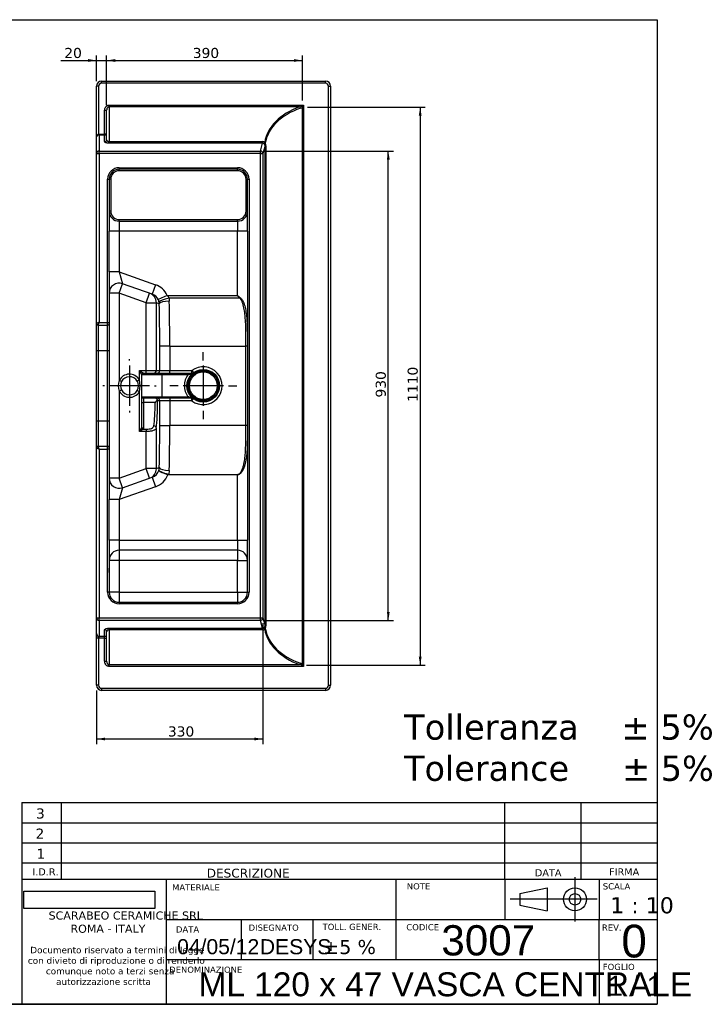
# Model space of a CAD drawing. Header units: millimetres. Extents: x 11 to 292, y 7 to 203.
# Tile 3 of 3: x 158 to 292, y 7 to 203. Entities that reach past the tile are written whole.
import ezdxf
from ezdxf.enums import TextEntityAlignment as Align
from ezdxf.lldxf.tags import DXFTag

# ---------------------------------------------------------------- set-up
doc = ezdxf.new("R2010")
doc.units = ezdxf.units.MM
for name, color, linetype in [('1', 7, 'Continuous'), ('asse', 7, 'Continuous'), ('Default', 7, 'Continuous'), ('Predefinito', 7, 'Continuous'), ('tangente', 7, 'Continuous'), ('visibile', 7, 'Continuous')]:
    doc.layers.add(name, color=color, linetype=linetype)
doc.styles.add('SEACAD_Arial', font='arial.ttf')
doc.styles.add('SEACAD_Verdana', font='verdana.ttf')
doc.styles.add('SEACAD_VerdanaBI', font='verdanaz.ttf')
tags = doc.linetypes.add('CENTER2', pattern=[28.575, 19.05, -3.175, 3.175, -3.175]).pattern_tags.tags
tags[10:11] = [DXFTag(74, 4), DXFTag(75, 0), DXFTag(340, '0'), DXFTag(46, 0.0), DXFTag(50, 0.0), DXFTag(44, 0.0), DXFTag(45, 0.0)]
tags[8:9] = [DXFTag(74, 4), DXFTag(75, 0), DXFTag(340, '0'), DXFTag(46, 0.0), DXFTag(50, 0.0), DXFTag(44, 0.0), DXFTag(45, 0.0)]
tags[6:7] = [DXFTag(74, 4), DXFTag(75, 0), DXFTag(340, '0'), DXFTag(46, 0.0), DXFTag(50, 0.0), DXFTag(44, 0.0), DXFTag(45, 0.0)]
tags[4:5] = [DXFTag(74, 4), DXFTag(75, 0), DXFTag(340, '0'), DXFTag(46, 0.0), DXFTag(50, 0.0), DXFTag(44, 0.0), DXFTag(45, 0.0)]
doc.dimstyles.new('ISO_PALLINATURA', dxfattribs={"dimtxt": 2, "dimasz": 1.7, "dimexe": 1, "dimexo": 1, "dimgap": 1, "dimtad": 1, "dimlfac": 10, "dimtxsty": 'SEACAD_Verdana', "dimblk1": '_SE_FILLED', "dimblk2": '_SE_FILLED', "dimsah": 1, "dimcen": 1, "dimadec": 0, "dimazin": 0, "dimtfac": 1, "dimtmove": 0, "dimatfit": 3, "dimfxl": 1, "dimtolj": 1, "dimarcsym": 0})
picture_1 = doc.add_image_def('image1.jpg', size_in_pixel=(300, 40))

# ---------------------------------------------------------------- blocks, each defined once
blk = doc.blocks.new('SEANNOT_GROUP2')
at = {"layer": 'asse', "color": 7, "linetype": 'CENTER2'}
for p, q in [((194.17, 135.14), (194.17, 136.79)), ((194.17, 134.14), (194.17, 126.14)), ((189.17, 130.14), (187.52, 130.14)), ((198.17, 130.14), (190.17, 130.14)), ((199.17, 130.14), (200.82, 130.14)), ((194.17, 125.14), (194.17, 123.49))]:
    blk.add_line(p, q, dxfattribs=at)
blk = doc.blocks.new('SEANNOT_GROUP3')
at = {"layer": 'asse', "color": 7, "linetype": 'CENTER2'}
for p, q in [((179.51, 135.14), (179.51, 135.44)), ((179.51, 134.14), (179.51, 126.14)), ((174.51, 130.14), (174.21, 130.14)), ((183.51, 130.14), (175.51, 130.14)), ((184.51, 130.14), (184.81, 130.14)), ((179.51, 125.14), (179.51, 124.84))]:
    blk.add_line(p, q, dxfattribs=at)
blk = doc.blocks.new('SE6')
at = {"layer": 'tangente', "color": 7, "linetype": 'Continuous'}
for p, q in [((173.97, 190.24), (173.97, 190.64)), ((218.47, 190.24), (173.97, 190.24)), ((218.47, 190.24), (218.47, 190.64)), ((173.37, 189.64), (172.97, 189.64)), ((173.37, 189.64), (173.37, 180.12)), ((219.07, 70.64), (219.07, 189.64)), ((219.07, 189.64), (219.47, 189.64)), ((175.47, 185.89), (214.09, 185.89)), ((175.47, 185.89), (175.47, 185.54)), ((213.7, 185.67), (214.09, 185.89)), ((214.09, 185.89), (213.87, 185.5)), ((214.09, 185.89), (214.09, 74.4)), ((174.57, 184.86), (174.97, 184.86)), ((174.57, 180.13), (174.57, 184.86)), ((175.47, 185.54), (175.47, 178.65)), ((213.32, 185.54), (175.47, 185.54)), ((213.87, 74.79), (213.87, 185.5)), ((173.4, 179.93), (173.37, 180.12)), ((173.47, 180.13), (174.57, 180.13)), ((173.47, 179.94), (173.47, 180.13)), ((173.47, 179.94), (173.47, 176.75)), ((174.57, 179.94), (173.47, 179.94)), ((174.57, 179.94), (174.57, 180.13)), ((174.57, 178.62), (174.57, 179.94)), ((175.47, 178.65), (205.96, 178.65)), ((175.47, 178.31), (175.47, 178.65)), ((205.96, 178.31), (175.47, 178.31)), ((205.52, 176.75), (205.96, 178.31)), ((205.96, 178.65), (205.96, 178.31)), ((172.97, 176.28), (173.47, 176.28)), ((173.47, 176.75), (205.52, 176.75)), ((173.47, 176.28), (173.47, 176.75)), ((205.52, 176.28), (173.47, 176.28)), ((173.47, 176.28), (173.47, 142.72)), ((205.52, 176.28), (205.52, 176.75)), ((205.52, 84.01), (205.52, 176.28)), ((205.52, 176.28), (206.01, 176.28)), ((206.45, 177.82), (206.01, 176.28)), ((206.01, 176.28), (206.01, 84.01)), ((206.45, 82.46), (206.45, 177.82)), ((206.63, 177.82), (206.45, 177.82)), ((206.63, 177.82), (206.63, 82.46)), ((177.47, 173.44), (200.97, 173.44)), ((177.47, 173.44), (177.47, 173.14)), ((177.47, 172.84), (177.47, 173.14)), ((200.97, 172.84), (177.47, 172.84)), ((200.97, 173.44), (200.97, 173.14)), ((200.97, 172.84), (200.97, 173.14)), ((175.17, 142.72), (175.17, 171.14)), ((175.17, 171.14), (175.47, 171.14)), ((175.77, 171.14), (175.47, 171.14)), ((175.77, 171.14), (175.77, 164.83)), ((202.67, 164.83), (202.67, 171.14)), ((202.97, 171.14), (202.67, 171.14)), ((202.97, 171.14), (203.27, 171.14)), ((203.27, 171.14), (203.27, 89.14)), ((175.77, 164.83), (175.47, 164.83)), ((202.97, 164.83), (202.67, 164.83)), ((177.47, 163.13), (200.97, 163.13)), ((177.47, 162.83), (177.47, 163.13)), ((177.47, 162.83), (177.47, 160.83)), ((200.97, 162.83), (200.97, 163.13)), ((200.97, 162.83), (200.97, 160.83)), ((177.47, 160.83), (175.47, 160.83)), ((200.97, 160.83), (177.47, 160.83)), ((177.47, 160.83), (177.47, 152.75)), ((200.97, 148.09), (200.97, 160.83)), ((202.97, 160.83), (200.97, 160.83)), ((177.47, 152.75), (175.47, 152.75)), ((177.47, 152.75), (184.7, 150.21)), ((177.47, 152.75), (178.14, 150.4)), ((177.47, 148.51), (178.14, 150.4)), ((184.7, 150.21), (184.04, 148.32)), ((177.47, 148.51), (175.47, 148.51)), ((182.85, 146.62), (177.47, 148.51)), ((177.47, 148.51), (177.47, 131.21)), ((182.85, 146.62), (183.51, 148.51)), ((187.02, 148.09), (185.21, 147.26)), ((187.02, 148.09), (200.97, 148.09)), ((187.37, 147.51), (187.42, 146.96)), ((201.47, 147.51), (187.37, 147.51)), ((200.97, 148.09), (201.56, 147.59)), ((201.47, 147.51), (200.97, 148.09)), ((182.85, 146.62), (184.84, 146.62)), ((182.85, 133.14), (182.85, 146.62)), ((185.42, 146.41), (184.84, 146.62)), ((184.84, 146.62), (184.84, 133.14)), ((185.39, 146.67), (185.42, 146.41)), ((173.27, 142.17), (173.27, 142.14)), ((173.27, 142.14), (173.27, 137.14)), ((173.47, 142.72), (175.17, 142.72)), ((175.17, 142.14), (175.17, 142.72)), ((175.17, 142.72), (175.47, 142.72)), ((175.17, 137.14), (175.17, 142.14)), ((172.97, 137.14), (173.27, 137.14)), ((173.27, 137.14), (175.17, 137.14)), ((173.27, 137.14), (173.27, 123.14)), ((175.17, 123.14), (175.17, 137.14)), ((175.17, 137.14), (175.47, 137.14)), ((187.52, 138.03), (185.53, 138.03)), ((185.53, 133.14), (185.53, 138.03)), ((187.52, 138.03), (202.66, 138.03)), ((187.52, 138.03), (187.52, 133.14)), ((202.66, 122.26), (202.66, 138.03)), ((202.96, 138.03), (202.66, 138.03)), ((202.96, 138.03), (202.96, 122.26)), ((181.47, 133.14), (182.85, 133.14)), ((181.47, 131.35), (181.47, 133.14)), ((181.97, 132.34), (181.47, 133.14)), ((181.47, 133.14), (182.27, 132.64)), ((182.85, 133.14), (184.84, 133.14)), ((182.85, 132.64), (182.85, 133.14)), ((184.84, 133.14), (185.53, 133.14)), ((185.53, 133.14), (187.52, 133.14)), ((187.52, 133.14), (191.92, 133.14)), ((187.52, 132.64), (187.52, 133.14)), ((191.92, 132.64), (191.92, 133.14)), ((191.92, 133.14), (192.22, 132.74)), ((177.92, 130.98), (177.47, 131.21)), ((181.05, 131.08), (181.47, 131.35)), ((185.97, 132.34), (181.97, 132.34)), ((185.97, 132.64), (185.97, 132.34)), ((185.97, 132.34), (185.97, 127.94)), ((191.14, 132.34), (185.97, 132.34)), ((191.14, 132.64), (191.14, 132.34)), ((177.47, 129.08), (177.92, 129.31)), ((177.47, 129.08), (177.47, 111.78)), ((181.47, 128.94), (181.05, 129.2)), ((181.47, 121.05), (181.47, 128.94)), ((181.97, 127.94), (185.97, 127.94)), ((182.27, 127.64), (182.27, 126.78)), ((185.53, 127.14), (185.11, 127.14)), ((185.53, 122.26), (185.53, 127.14)), ((187.52, 127.14), (185.53, 127.14)), ((185.97, 127.94), (191.14, 127.94)), ((185.97, 127.94), (185.97, 127.64)), ((187.52, 127.64), (187.52, 127.14)), ((187.52, 127.14), (187.52, 122.26)), ((191.92, 127.14), (187.52, 127.14)), ((191.14, 127.94), (191.14, 127.64)), ((191.92, 127.14), (191.92, 127.64)), ((191.92, 127.14), (192.22, 127.54)), ((184.61, 126.78), (182.27, 126.78)), ((182.27, 126.78), (182.27, 121.64)), ((172.97, 123.14), (173.27, 123.14)), ((173.27, 123.14), (175.17, 123.14)), ((173.27, 123.14), (173.27, 118.14)), ((175.17, 118.14), (175.17, 123.14)), ((175.17, 123.14), (175.47, 123.14)), ((181.47, 121.05), (181.94, 121.79)), ((182.22, 121.51), (181.47, 121.05)), ((182.27, 121.64), (182.22, 121.51)), ((182.22, 121.51), (182.85, 121.51)), ((182.85, 121.51), (182.85, 121.05)), ((184.84, 121.76), (184.84, 113.67)), ((185.53, 122.26), (187.52, 122.26)), ((202.66, 122.26), (187.52, 122.26)), ((202.96, 122.26), (202.66, 122.26)), ((182.85, 121.05), (181.47, 121.05)), ((182.85, 113.67), (182.85, 121.05)), ((173.27, 118.14), (173.27, 118.12)), ((173.47, 117.56), (173.47, 84.01)), ((173.47, 117.56), (175.17, 117.56)), ((175.17, 117.56), (175.17, 118.14)), ((175.17, 89.14), (175.17, 117.56)), ((175.47, 117.56), (175.17, 117.56)), ((177.47, 111.78), (182.85, 113.67)), ((184.84, 113.67), (182.85, 113.67)), ((183.51, 111.78), (182.85, 113.67)), ((184.84, 113.67), (185.42, 113.87)), ((177.47, 111.78), (175.47, 111.78)), ((178.14, 109.89), (177.47, 111.78)), ((184.04, 111.97), (184.7, 110.08)), ((187.14, 112.48), (187.17, 112.57)), ((187.33, 112.45), (187.14, 112.48)), ((187.17, 112.57), (187.33, 112.54)), ((187.42, 113.32), (187.33, 112.54)), ((187.33, 112.54), (200.97, 112.54)), ((187.33, 112.45), (187.33, 112.54)), ((200.97, 112.45), (187.33, 112.45)), ((200.97, 112.45), (200.97, 112.54)), ((200.97, 99.46), (200.97, 112.45)), ((184.7, 110.08), (177.47, 107.54)), ((178.14, 109.89), (177.47, 107.54)), ((177.47, 107.54), (175.47, 107.54)), ((177.47, 107.54), (177.47, 99.46)), ((177.47, 99.46), (175.47, 99.46)), ((177.47, 99.46), (200.97, 99.46)), ((177.47, 99.46), (177.47, 97.46)), ((200.97, 99.46), (202.97, 99.46)), ((200.97, 99.46), (200.97, 97.46)), ((177.47, 97.46), (177.47, 95.46)), ((200.97, 97.46), (200.97, 95.46)), ((175.49, 95.39), (175.47, 95.39)), ((175.49, 93.89), (175.47, 93.89)), ((177.47, 95.46), (175.49, 95.46)), ((175.49, 95.46), (175.49, 95.39)), ((175.49, 95.39), (175.49, 93.89)), ((200.97, 95.46), (177.47, 95.46)), ((177.47, 95.46), (177.47, 89.14)), ((200.97, 89.14), (200.97, 95.46)), ((200.97, 95.46), (202.97, 95.46)), ((175.47, 89.14), (175.17, 89.14)), ((177.47, 89.14), (175.47, 89.14)), ((177.47, 89.14), (200.97, 89.14)), ((177.47, 89.14), (177.47, 87.14)), ((200.97, 89.14), (200.97, 87.14)), ((200.97, 89.14), (202.97, 89.14)), ((202.97, 89.14), (203.27, 89.14)), ((177.47, 87.14), (177.47, 86.84)), ((200.97, 86.84), (177.47, 86.84)), ((200.97, 87.14), (200.97, 86.84)), ((172.97, 84.01), (173.47, 84.01)), ((173.47, 84.01), (205.52, 84.01)), ((173.47, 83.53), (173.47, 84.01)), ((205.52, 83.53), (173.47, 83.53)), ((173.47, 83.53), (173.47, 80.39)), ((205.52, 84.01), (206.01, 84.01)), ((205.52, 83.53), (205.52, 84.01)), ((205.96, 81.97), (205.52, 83.53)), ((206.01, 84.01), (206.45, 82.46)), ((206.63, 82.46), (206.45, 82.46)), ((173.47, 80.39), (174.57, 80.39)), ((173.47, 80.01), (173.47, 80.39)), ((174.57, 80.39), (174.57, 81.67)), ((174.57, 80.01), (174.57, 80.39)), ((175.47, 81.97), (205.96, 81.97)), ((175.47, 81.64), (175.47, 81.97)), ((175.47, 81.64), (175.47, 74.75)), ((205.96, 81.64), (175.47, 81.64)), ((205.96, 81.64), (205.96, 81.97)), ((173.37, 80.02), (172.97, 80.02)), ((173.37, 80.02), (173.37, 70.64)), ((174.57, 80.01), (173.47, 80.01)), ((174.57, 75.43), (174.57, 80.01)), ((174.57, 80.01), (174.97, 80.01)), ((174.57, 75.43), (174.97, 75.43)), ((175.47, 74.75), (213.32, 74.75)), ((175.47, 74.4), (175.47, 74.75)), ((214.09, 74.4), (175.47, 74.4)), ((214.09, 74.4), (213.7, 74.62)), ((213.87, 74.79), (214.09, 74.4)), ((173.37, 70.64), (172.97, 70.64)), ((219.07, 70.64), (219.47, 70.64)), ((173.97, 70.04), (218.47, 70.04)), ((173.97, 70.04), (173.97, 69.64)), ((218.47, 70.04), (218.47, 69.64))]:
    blk.add_line(p, q, dxfattribs=at)
for radius in [3.15, 2.95]:
    blk.add_circle((194.17, 130.14), radius, dxfattribs=at)
for centre, radius, start, end in [((173.97, 189.64), 0.6, 90, 180), ((218.47, 189.64), 0.6, 0, 90), ((173.51, 179.6), 0.536, 104.6761, 181.8722), ((205.96, 177.79), 0.855, 59.2626, 90.0555), ((205.97, 177.88), 0.434, 37.6324, 90.6278), ((206.16, 178.55), 0.412, 321.6934, 352.3338), ((177.47, 171.14), 2.3, 90, 180), ((177.47, 171.14), 1.7, 90, 180), ((200.97, 171.14), 2.3, 0, 90), ((200.97, 171.14), 1.7, 0, 90), ((177.47, 164.83), 1.7, 180, 270), ((200.97, 164.83), 1.7, 270, 0), ((183.02, 146.25), 2.42, 10.0916, 24.7259), ((185.93, 147.04), 1.52, 17.8501, 43.6821), ((174, 141.15), 1.66, 108.4315, 128.1681), ((176.41, 141.35), 3.24, 154.9994, 165.461), ((194.17, 130.14), 3.75, 233.1301, 126.8699), ((180.07, 130.14), 2.81, 157.7493, 202.2507), ((179.51, 130.14), 2.3, 31.4887, 152.4227), ((177.3, 130.14), 4.34, 343.9273, 16.0727), ((194.17, 130.14), 3.75, 144.0792, 215.9208), ((185.72, 155.07), 23.37, 283.4053, 284.9865), ((191.34, 133.86), 1.42, 287.059, 308.2345), ((179.51, 130.14), 2.3, 207.5773, 328.5113), ((185.72, 105.21), 23.37, 75.0135, 76.5947), ((191.34, 126.43), 1.42, 51.7655, 72.941), ((181.74, 121.91), 0.229, 328.1164, 0.5638), ((174, 119.13), 1.66, 231.8319, 251.5685), ((176.41, 118.93), 3.24, 194.539, 205.0006), ((183.37, 113.98), 2.06, 341.7394, 356.9766), ((160.42, 93.81), 15.07, 357.039, 0.3038), ((177.47, 89.14), 2.3, 180, 270), ((200.97, 89.14), 2.3, 270, 0), ((205.97, 82.41), 0.434, 269.3727, 322.367), ((205.96, 82.49), 0.855, 269.9445, 300.7374), ((206.23, 81.79), 0.169, 350.9176, 36.2004), ((206.15, 81.73), 0.423, 8.0666, 37.9062), ((173.97, 70.64), 0.6, 180, 270), ((218.47, 70.64), 0.6, 270, 0)]:
    blk.add_arc(centre, radius, start, end, dxfattribs=at)
for centre, major_axis, ratio, start_param, end_param in [((219.37, 177.56), (-13.05, 0), 0.689655, 5.194886, 6.175754), ((219.54, 177.56), (-13.05, 0), 0.666667, 5.194886, 6.175754), ((212.83, 185.89), (1.05, 0), 0.380952, 5.194886, 5.695183), ((213.32, 185.27), (-0.099, 0.283), 0.532672, 4.528485, 5.702919), ((213, 185.89), (1.05, 0), 0.666667, 5.194886, 5.695183), ((213.7, 185.5), (-0.212, 0.212), 0.426401, 4.309332, 5.115446), ((173.47, 179.4), (0, 0.735), 0.952926, 0, 0.143348), ((173.47, 179.4), (0, 0.544), 0.919127, 0, 0.143348), ((174.57, 180.28), (-0.4, 0), 0.365609, 1.570796, 3.141593), ((174.57, 180.28), (0.4, 0), 0.842072, 4.712389, 6.283185), ((174.57, 179), (-0.4, 0), 0.952926, 1.570796, 3.141593), ((205.89, 177.59), (-0.443, -0.535), 0.652957, 2.454029, 3.207884), ((206.31, 178.29), (-0.232, 0.191), 0.390214, 4.269906, 4.797058), ((206.4, 178.5), (-0.296, 0.048), 0.105864, 4.132918, 4.729513), ((205.67, 177.59), (0.744, 0.776), 0.785471, 5.596688, 6.164883), ((173.47, 176.28), (-0.5, 0), 0.952926, 4.712389, 6.283185), ((205.52, 176.28), (0.481, -0.137), 0.94937, 0.292329, 1.835672), ((183.37, 146.43), (3.79, -1.33), 0.995728, 0.765837, 1.570796), ((182.85, 146.62), (0.66, 1.89), 0.995728, 5.049069, 6.283185), ((183.37, 146.43), (1.91, -0.67), 0.987309, 0.765837, 1.570796), ((187.37, 146.92), (1.98, 0.3), 0.288586, 1.526666, 3.055202), ((187.42, 146.41), (2, 0.05), 0.274877, 1.563919, 3.050821), ((184.85, 138.03), (0, 32.5), 0.082105, 4.712389, 4.990933), ((201.47, 147.59), (0.212, 0.212), 0.210766, 4.504663, 4.920115), ((182.86, 138.03), (0, -30.5), 0.087489, 1.570796, 1.84934), ((173.27, 142.46), (-0.3, 0), 0.957402, 0, 1.570796), ((184.34, 133.14), (0, -0.5), 0.996195, 0, 1.570796), ((185.03, 133.14), (0, -0.5), 0.996195, 0, 1.570796), ((191.92, 132.34), (0, 0.3), 0.634381, 0, 1.015596), ((184.49, 127.64), (0, -7.09), 0.087489, 0.592206, 1.500178), ((185.03, 127.14), (0, 0.5), 0.996195, 4.712389, 6.283185), ((191.92, 127.94), (0, 0.3), 0.634381, 2.125997, 3.141593), ((182.27, 126.82), (-0.3, 0), 0.131818, 0, 1.570796), ((184, 127.64), (0, -6.59), 0.09413, 0.592206, 1.438593), ((182.22, 121.79), (-0.212, 0.212), 0.874595, 0.852196, 2.289397), ((182.27, 121.91), (-0.3, 0), 0.911451, 0, 1.570796), ((184.34, 121.76), (-0.496, 0.064), 0.827534, 3.297466, 4.819593), ((182.86, 122.26), (0, -30.5), 0.087489, 1.292252, 1.570796), ((184.85, 122.26), (0, -32.5), 0.082105, 1.292252, 1.570796), ((173.27, 117.83), (-0.3, 0), 0.957402, 4.712389, 6.283185), ((182.85, 113.67), (-0.66, 1.89), 0.995728, 3.141593, 4.375709), ((187.42, 113.87), (-2, 0.05), 0.274877, 0.090772, 1.577674), ((183.37, 113.85), (1.91, 0.67), 0.987309, 4.712389, 5.680837), ((183.37, 113.85), (-3.79, -1.33), 0.995728, 1.570796, 2.452262), ((175.19, 95.46), (0.3, 0.002), 0.048074, -0.391623, -0.140719), ((173.47, 84.01), (-0.5, 0), 0.952926, 0, 1.570796), ((205.52, 84.01), (-0.481, -0.137), 0.94937, 1.305921, 2.849263), ((205.89, 82.69), (-0.443, 0.535), 0.652957, 3.075301, 3.829157), ((205.67, 82.69), (0.744, -0.776), 0.785471, 0.118302, 0.686498), ((173.47, 80.95), (0, 0.563), 0.887643, 1.570796, 3.141593), ((174.57, 81.29), (0.4, 0), 0.952926, 0, 1.570796), ((174.57, 80.01), (0.4, 0), 0.952926, 0, 1.570796), ((206.31, 81.99), (0.232, 0.191), 0.390214, 4.62772, 5.154872), ((206.4, 81.79), (0.296, 0.048), 0.105864, 4.695265, 5.29186), ((219.37, 82.73), (-13.05, 0), 0.689655, 0.107431, 1.088299), ((219.54, 82.73), (-13.05, 0), 0.666667, 0.107431, 1.088299), ((173.47, 80.95), (0, 0.944), 0.952926, 3.030252, 3.141593), ((213.32, 75.02), (0.099, 0.283), 0.532672, 3.721859, 4.896293), ((212.83, 74.4), (1.05, 0), 0.380952, 0.588003, 1.088299), ((213, 74.4), (1.05, 0), 0.666667, 0.588003, 1.088299), ((213.7, 74.79), (0.212, 0.212), 0.426401, 4.309332, 5.115446)]:
    blk.add_ellipse(centre, major_axis=major_axis, ratio=ratio, start_param=start_param, end_param=end_param, dxfattribs=at)
for points, knots in [([(174.57, 184.86), (174.57, 184.92), (174.58, 184.99), (174.59, 185.08), (174.6, 185.11), (174.61, 185.17), (174.62, 185.2), (174.65, 185.29), (174.68, 185.35), (174.74, 185.46), (174.77, 185.51), (174.85, 185.61), (174.9, 185.66), (174.97, 185.72), (175, 185.74), (175.05, 185.77), (175.08, 185.79), (175.13, 185.82), (175.16, 185.83), (175.22, 185.85), (175.25, 185.86), (175.35, 185.88), (175.41, 185.89), (175.47, 185.89)], [0, 0, 0, 0, 0.125, 0.125, 0.1875, 0.1875, 0.25, 0.25, 0.375, 0.375, 0.5, 0.5, 0.625, 0.625, 0.6875, 0.6875, 0.75, 0.75, 0.8125, 0.8125, 0.875, 0.875, 1, 1, 1, 1]), ([(175.47, 185.54), (175.43, 185.54), (175.39, 185.53), (175.34, 185.51), (175.32, 185.5), (175.28, 185.49), (175.26, 185.48), (175.23, 185.46), (175.22, 185.44), (175.19, 185.42), (175.17, 185.4), (175.13, 185.36), (175.11, 185.33), (175.07, 185.26), (175.05, 185.23), (175.02, 185.16), (175.01, 185.12), (174.98, 185.01), (174.97, 184.93), (174.97, 184.86)], [0, 0, 0, 0, 0.125, 0.125, 0.1875, 0.1875, 0.25, 0.25, 0.3125, 0.3125, 0.375, 0.375, 0.5, 0.5, 0.625, 0.625, 0.75, 0.75, 1, 1, 1, 1]), ([(173.4, 179.93), (173.37, 179.93), (173.33, 179.92), (173.28, 179.91), (173.27, 179.9), (173.24, 179.89), (173.22, 179.88), (173.18, 179.87), (173.15, 179.85), (173.11, 179.82), (173.09, 179.81), (173.06, 179.78), (173.04, 179.76), (173.02, 179.73), (173, 179.71), (172.99, 179.67), (172.98, 179.66), (172.98, 179.63), (172.97, 179.62), (172.97, 179.6), (172.97, 179.6), (172.97, 179.59)], [0, 0, 0, 0, 0.125, 0.125, 0.1875, 0.1875, 0.25, 0.25, 0.375, 0.375, 0.5, 0.5, 0.625, 0.625, 0.75, 0.75, 0.875, 0.875, 0.9375, 0.9375, 1, 1, 1, 1]), ([(175.47, 178.31), (175.41, 178.31), (175.35, 178.32), (175.22, 178.33), (175.17, 178.33), (175.08, 178.34), (175.05, 178.35), (175, 178.36), (174.98, 178.36), (174.9, 178.38), (174.86, 178.39), (174.78, 178.42), (174.74, 178.44), (174.68, 178.47), (174.65, 178.49), (174.61, 178.52), (174.6, 178.54), (174.58, 178.58), (174.57, 178.6), (174.57, 178.62)], [0, 0, 0, 0, 0.125, 0.125, 0.25, 0.25, 0.3125, 0.3125, 0.375, 0.375, 0.5, 0.5, 0.625, 0.625, 0.75, 0.75, 0.875, 0.875, 1, 1, 1, 1]), ([(174.97, 179), (174.97, 178.96), (174.98, 178.92), (175.01, 178.86), (175.02, 178.84), (175.05, 178.8), (175.07, 178.78), (175.1, 178.76), (175.11, 178.75), (175.14, 178.73), (175.15, 178.73), (175.19, 178.7), (175.22, 178.69), (175.29, 178.67), (175.32, 178.66), (175.38, 178.65), (175.4, 178.65), (175.43, 178.65), (175.45, 178.65), (175.47, 178.65)], [0, 0, 0, 0, 0.25, 0.25, 0.375, 0.375, 0.5, 0.5, 0.5625, 0.5625, 0.625, 0.625, 0.75, 0.75, 0.875, 0.875, 0.9375, 0.9375, 1, 1, 1, 1]), ([(206.31, 178.15), (206.31, 178.15), (206.3, 178.16), (206.3, 178.17), (206.3, 178.17), (206.29, 178.19), (206.29, 178.2), (206.28, 178.22), (206.28, 178.23), (206.28, 178.25), (206.28, 178.26), (206.29, 178.28), (206.29, 178.29), (206.3, 178.31), (206.31, 178.32), (206.33, 178.36), (206.35, 178.38), (206.37, 178.4)], [0, 0, 0, 0, 0.0625, 0.0625, 0.125, 0.125, 0.25, 0.25, 0.375, 0.375, 0.5, 0.5, 0.625, 0.625, 0.75, 0.75, 1, 1, 1, 1]), ([(206.48, 178.29), (206.46, 178.27), (206.44, 178.25), (206.42, 178.22), (206.41, 178.21), (206.4, 178.19), (206.39, 178.18), (206.37, 178.16), (206.36, 178.15), (206.34, 178.15), (206.34, 178.14), (206.33, 178.14), (206.32, 178.14), (206.32, 178.15), (206.31, 178.15), (206.31, 178.15)], [0, 0, 0, 0, 0.25, 0.25, 0.375, 0.375, 0.5, 0.5, 0.75, 0.75, 0.875, 0.875, 0.9375, 0.9375, 1, 1, 1, 1]), ([(206.37, 178.4), (206.38, 178.41), (206.38, 178.42), (206.39, 178.44), (206.39, 178.45), (206.4, 178.48), (206.4, 178.5), (206.4, 178.53)], [0, 0, 0, 0, 0.25, 0.25, 0.5, 0.5, 1, 1, 1, 1]), ([(202.66, 138.03), (202.66, 138.85), (202.66, 139.66), (202.64, 141.29), (202.62, 142.11), (202.55, 143.32), (202.52, 143.72), (202.44, 144.52), (202.39, 144.92), (202.25, 145.7), (202.17, 146.09), (201.97, 146.65), (201.9, 146.84), (201.76, 147.1), (201.72, 147.19), (201.6, 147.35), (201.54, 147.43), (201.47, 147.51)], [0, 0, 0, 0, 0.25, 0.25, 0.5, 0.5, 0.625, 0.625, 0.75, 0.75, 0.875, 0.875, 0.9375, 0.9375, 0.96875, 0.96875, 1, 1, 1, 1]), ([(201.56, 147.59), (201.63, 147.53), (201.71, 147.45), (201.83, 147.29), (201.89, 147.21), (202.05, 146.95), (202.13, 146.77), (202.36, 146.21), (202.46, 145.82), (202.63, 145.04), (202.69, 144.64), (202.79, 143.83), (202.82, 143.42), (202.91, 142.19), (202.93, 141.36), (202.95, 139.7), (202.96, 138.86), (202.96, 138.03)], [0, 0, 0, 0, 0.03125, 0.03125, 0.0625, 0.0625, 0.125, 0.125, 0.25, 0.25, 0.375, 0.375, 0.5, 0.5, 0.75, 0.75, 1, 1, 1, 1]), ([(182.85, 121.51), (183.04, 121.51), (183.23, 121.52), (183.59, 121.58), (183.75, 121.62), (184.02, 121.73), (184.13, 121.8), (184.28, 121.98), (184.33, 122.07), (184.34, 122.18)], [0, 0, 0, 0, 0.25, 0.25, 0.5, 0.5, 0.75, 0.75, 1, 1, 1, 1]), ([(184.84, 121.76), (184.82, 121.65), (184.76, 121.54), (184.56, 121.36), (184.41, 121.29), (184.05, 121.16), (183.84, 121.12), (183.36, 121.06), (183.11, 121.05), (182.85, 121.05)], [0, 0, 0, 0, 0.25, 0.25, 0.5, 0.5, 0.75, 0.75, 1, 1, 1, 1]), ([(200.97, 112.54), (201.08, 112.54), (201.19, 112.58), (201.38, 112.69), (201.46, 112.77), (201.6, 112.93), (201.66, 113.01), (201.77, 113.19), (201.82, 113.29), (201.95, 113.57), (202.02, 113.77), (202.15, 114.18), (202.2, 114.38), (202.33, 115), (202.4, 115.41), (202.49, 116.25), (202.53, 116.67), (202.61, 117.95), (202.63, 118.81), (202.66, 120.53), (202.66, 121.4), (202.66, 122.26)], [0, 0, 0, 0, 0.03125, 0.03125, 0.0625, 0.0625, 0.09375, 0.09375, 0.125, 0.125, 0.1875, 0.1875, 0.25, 0.25, 0.375, 0.375, 0.5, 0.5, 0.75, 0.75, 1, 1, 1, 1]), ([(202.96, 122.26), (202.96, 121.37), (202.95, 120.48), (202.92, 118.72), (202.9, 117.84), (202.8, 116.53), (202.75, 116.1), (202.63, 115.25), (202.55, 114.83), (202.39, 114.21), (202.32, 114.01), (202.17, 113.6), (202.08, 113.41), (201.92, 113.13), (201.86, 113.04), (201.73, 112.87), (201.66, 112.79), (201.49, 112.64), (201.4, 112.58), (201.2, 112.48), (201.09, 112.45), (200.97, 112.45)], [0, 0, 0, 0, 0.25, 0.25, 0.5, 0.5, 0.625, 0.625, 0.75, 0.75, 0.8125, 0.8125, 0.875, 0.875, 0.90625, 0.90625, 0.9375, 0.9375, 0.96875, 0.96875, 1, 1, 1, 1]), ([(185.32, 113.34), (185.33, 113.32), (185.35, 113.31), (185.4, 113.26), (185.44, 113.24), (185.53, 113.19), (185.59, 113.16), (185.72, 113.09), (185.8, 113.06), (185.96, 112.99), (186.06, 112.95), (186.25, 112.87), (186.36, 112.83), (186.58, 112.76), (186.69, 112.72), (186.93, 112.64), (187.05, 112.6), (187.17, 112.57)], [0, 0, 0, 0, 0.125, 0.125, 0.25, 0.25, 0.375, 0.375, 0.5, 0.5, 0.625, 0.625, 0.75, 0.75, 0.875, 0.875, 1, 1, 1, 1]), ([(187.14, 112.48), (187.02, 112.52), (186.9, 112.55), (186.67, 112.62), (186.55, 112.66), (186.33, 112.74), (186.23, 112.78), (186.03, 112.85), (185.94, 112.89), (185.77, 112.97), (185.7, 113.01), (185.57, 113.08), (185.51, 113.12), (185.42, 113.19), (185.39, 113.22), (185.34, 113.28), (185.33, 113.31), (185.32, 113.34)], [0, 0, 0, 0, 0.125, 0.125, 0.25, 0.25, 0.375, 0.375, 0.5, 0.5, 0.625, 0.625, 0.75, 0.75, 0.875, 0.875, 1, 1, 1, 1]), ([(206.37, 81.89), (206.35, 81.91), (206.33, 81.93), (206.31, 81.96), (206.3, 81.97), (206.29, 82), (206.29, 82.01), (206.28, 82.03), (206.28, 82.04), (206.28, 82.06), (206.28, 82.07), (206.29, 82.09), (206.29, 82.1), (206.3, 82.12), (206.3, 82.12), (206.3, 82.13), (206.31, 82.14), (206.31, 82.14)], [0, 0, 0, 0, 0.25, 0.25, 0.375, 0.375, 0.5, 0.5, 0.625, 0.625, 0.75, 0.75, 0.875, 0.875, 0.9375, 0.9375, 1, 1, 1, 1]), ([(206.31, 82.14), (206.31, 82.14), (206.32, 82.14), (206.32, 82.14), (206.33, 82.14), (206.34, 82.14), (206.34, 82.14), (206.36, 82.14), (206.37, 82.13), (206.39, 82.11), (206.4, 82.1), (206.41, 82.08), (206.42, 82.07), (206.44, 82.04), (206.46, 82.02), (206.48, 81.99)], [0, 0, 0, 0, 0.0625, 0.0625, 0.125, 0.125, 0.25, 0.25, 0.5, 0.5, 0.625, 0.625, 0.75, 0.75, 1, 1, 1, 1]), ([(173.37, 80.02), (173.36, 80.11), (173.34, 80.2), (173.29, 80.31), (173.27, 80.34), (173.22, 80.41), (173.19, 80.44), (173.1, 80.54), (173.06, 80.61), (172.99, 80.78), (172.97, 80.87), (172.97, 80.95)], [0, 0, 0, 0, 0.25, 0.25, 0.375, 0.375, 0.5, 0.5, 0.75, 0.75, 1, 1, 1, 1]), ([(174.57, 81.67), (174.57, 81.69), (174.58, 81.71), (174.59, 81.74), (174.6, 81.74), (174.61, 81.76), (174.62, 81.77), (174.65, 81.8), (174.68, 81.82), (174.74, 81.85), (174.78, 81.86), (174.86, 81.89), (174.9, 81.91), (175, 81.93), (175.05, 81.94), (175.17, 81.96), (175.23, 81.96), (175.35, 81.97), (175.41, 81.97), (175.47, 81.97)], [0, 0, 0, 0, 0.125, 0.125, 0.1875, 0.1875, 0.25, 0.25, 0.375, 0.375, 0.5, 0.5, 0.625, 0.625, 0.75, 0.75, 0.875, 0.875, 1, 1, 1, 1]), ([(175.47, 81.64), (175.43, 81.64), (175.4, 81.64), (175.34, 81.63), (175.32, 81.63), (175.29, 81.62), (175.27, 81.61), (175.24, 81.6), (175.22, 81.6), (175.19, 81.58), (175.18, 81.58), (175.14, 81.56), (175.11, 81.54), (175.07, 81.51), (175.05, 81.49), (175.02, 81.45), (175.01, 81.43), (174.99, 81.39), (174.98, 81.37), (174.97, 81.33), (174.97, 81.31), (174.97, 81.29)], [0, 0, 0, 0, 0.125, 0.125, 0.1875, 0.1875, 0.25, 0.25, 0.3125, 0.3125, 0.375, 0.375, 0.5, 0.5, 0.625, 0.625, 0.75, 0.75, 0.875, 0.875, 1, 1, 1, 1]), ([(175.47, 74.4), (175.41, 74.4), (175.35, 74.41), (175.25, 74.43), (175.22, 74.44), (175.16, 74.46), (175.13, 74.47), (175.05, 74.52), (175, 74.55), (174.9, 74.63), (174.85, 74.68), (174.77, 74.77), (174.74, 74.83), (174.68, 74.94), (174.65, 75), (174.61, 75.12), (174.6, 75.18), (174.58, 75.3), (174.57, 75.37), (174.57, 75.43)], [0, 0, 0, 0, 0.125, 0.125, 0.1875, 0.1875, 0.25, 0.25, 0.375, 0.375, 0.5, 0.5, 0.625, 0.625, 0.75, 0.75, 0.875, 0.875, 1, 1, 1, 1]), ([(174.97, 75.43), (174.97, 75.35), (174.98, 75.28), (175.01, 75.17), (175.02, 75.13), (175.05, 75.06), (175.07, 75.02), (175.1, 74.97), (175.11, 74.96), (175.13, 74.93), (175.14, 74.91), (175.18, 74.87), (175.21, 74.84), (175.28, 74.8), (175.32, 74.78), (175.37, 74.76), (175.39, 74.76), (175.43, 74.75), (175.45, 74.75), (175.47, 74.75)], [0, 0, 0, 0, 0.25, 0.25, 0.375, 0.375, 0.5, 0.5, 0.5625, 0.5625, 0.625, 0.625, 0.75, 0.75, 0.875, 0.875, 0.9375, 0.9375, 1, 1, 1, 1])]:
    blk.add_open_spline(points, degree=3, knots=knots, dxfattribs=at)
at = {"layer": 'visibile', "color": 7, "linetype": 'Continuous'}
for p, q in [((173.97, 190.64), (218.47, 190.64)), ((172.97, 179.59), (172.97, 189.64)), ((219.47, 189.64), (219.47, 70.64)), ((174.97, 179), (174.97, 184.86)), ((172.97, 176.28), (172.97, 179.59)), ((172.97, 142.46), (172.97, 176.28)), ((200.97, 173.14), (177.47, 173.14)), ((175.47, 171.14), (175.47, 160.83)), ((202.97, 160.83), (202.97, 171.14)), ((177.47, 162.83), (200.97, 162.83)), ((175.47, 152.75), (175.47, 160.83)), ((202.97, 160.83), (202.97, 99.46)), ((175.47, 152.75), (175.47, 142.72)), ((184.04, 148.32), (178.14, 150.4)), ((172.97, 142.44), (172.97, 142.46)), ((172.97, 137.14), (172.97, 142.44)), ((173.27, 142.14), (175.17, 142.14)), ((175.47, 142.72), (175.47, 142.44)), ((175.47, 142.44), (175.47, 137.14)), ((172.97, 123.14), (172.97, 137.14)), ((175.47, 137.14), (175.47, 123.14)), ((181.97, 127.94), (181.97, 132.34)), ((182.27, 132.64), (185.97, 132.64)), ((185.97, 132.64), (191.14, 132.64)), ((191.14, 132.64), (191.92, 132.64)), ((181.97, 126.82), (181.97, 127.94)), ((185.97, 127.64), (182.27, 127.64)), ((191.14, 127.64), (185.97, 127.64)), ((191.92, 127.64), (191.14, 127.64)), ((181.97, 121.91), (181.97, 126.82)), ((172.97, 117.84), (172.97, 123.14)), ((175.47, 123.14), (175.47, 117.84)), ((172.97, 117.83), (172.97, 117.84)), ((172.97, 84.01), (172.97, 117.83)), ((173.27, 118.14), (175.17, 118.14)), ((175.47, 117.84), (175.47, 117.56)), ((175.47, 117.56), (175.47, 107.54)), ((178.14, 109.89), (184.04, 111.97)), ((175.47, 99.46), (175.47, 107.54)), ((175.47, 99.46), (175.47, 89.14)), ((202.97, 89.14), (202.97, 99.46)), ((200.97, 97.46), (177.47, 97.46)), ((177.47, 87.14), (200.97, 87.14)), ((172.97, 80.95), (172.97, 84.01)), ((172.97, 80.02), (172.97, 80.95)), ((174.97, 75.43), (174.97, 81.29)), ((172.97, 70.64), (172.97, 80.02)), ((218.47, 69.64), (173.97, 69.64))]:
    blk.add_line(p, q, dxfattribs=at)
for radius in [3.25, 2.75]:
    blk.add_circle((194.17, 130.14), radius, dxfattribs=at)
for centre, radius, start, end in [((173.97, 189.64), 1, 90, 180), ((218.47, 189.64), 1, 0, 90), ((177.47, 171.14), 2, 90, 180), ((200.97, 171.14), 2, 0, 90), ((177.47, 164.83), 2, 180, 270), ((200.97, 164.83), 2, 270, 0), ((177.47, 148.51), 2, 70.633, 180), ((173.27, 142.44), 0.3, 180, 270), ((175.17, 142.44), 0.3, 270, 0), ((179.51, 130.14), 1.8, 31.4887, 152.4227), ((179.51, 130.14), 1.8, 328.5113, 31.4887), ((182.27, 132.34), 0.3, 90, 180), ((191.92, 133.14), 0.5, 270, 306.8699), ((179.51, 130.14), 1.8, 152.4227, 207.5773), ((179.51, 130.14), 1.8, 207.5773, 328.5113), ((182.27, 127.94), 0.3, 180, 270), ((180.18, 130.51), 5.8, 319.87, 327.0831), ((184.64, 127.21), 0.43, 20.0719, 88.3037), ((184.59, 127.1), 0.529, 4.8193, 29.7358), ((191.92, 127.14), 0.5, 53.1301, 90), ((173.27, 117.84), 0.3, 90, 180), ((175.17, 117.84), 0.3, 0, 90), ((177.47, 111.78), 2, 180, 289.367), ((177.47, 95.46), 2, 90, 180), ((200.97, 95.46), 2, 0, 90), ((177.47, 89.14), 2, 180, 270), ((200.97, 89.14), 2, 270, 0), ((173.97, 70.64), 1, 180, 270), ((218.47, 70.64), 1, 270, 0)]:
    blk.add_arc(centre, radius, start, end, dxfattribs=at)
blk = doc.blocks.new('DMBLK24')
at = {"layer": 'Default', "linetype": 'Continuous'}
for points in [[(171.27, 195.02), (171.27, 194.46), (172.97, 194.74)], [(176.67, 195.02), (174.97, 194.74), (176.67, 194.46)]]:
    blk.add_hatch(color=7, dxfattribs=at).paths.add_polyline_path(points)
at = {"layer": 'Default', "color": 7, "linetype": 'Continuous'}
for p, q in [((172.97, 190.64), (172.97, 195.74)), ((174.97, 185.86), (174.97, 195.74)), ((165.85, 194.74), (178.37, 194.74))]:
    blk.add_line(p, q, dxfattribs=at)
at = {"layer": 'Default', "color": 7, "linetype": 'Continuous', "style": 'SEACAD_Verdana'}
blk.add_text('20', height=2, dxfattribs=at).set_placement((166.55, 197.24), align=Align.TOP_LEFT)
blk = doc.blocks.new('_SE_FILLED')
at = {"color": 0}
blk.add_line((0, 0), (-1, 0), dxfattribs=at)
blk.add_solid([(0, 0), (-1, -0.1665), (-1, 0.1665), (0, 0)], dxfattribs=at)
blk = doc.blocks.new('DMBLK25')
at = {"layer": 'Default', "linetype": 'Continuous'}
for points in [[(176.67, 195.02), (174.97, 194.74), (176.67, 194.46)], [(212.2, 195.02), (212.2, 194.46), (213.9, 194.74)]]:
    blk.add_hatch(color=7, dxfattribs=at).paths.add_polyline_path(points)
at = {"layer": 'Default', "color": 7, "linetype": 'Continuous'}
for p, q in [((174.97, 185.86), (174.97, 195.74)), ((213.9, 186.78), (213.9, 195.74)), ((174.97, 194.74), (213.9, 194.74))]:
    blk.add_line(p, q, dxfattribs=at)
at = {"layer": 'Default', "color": 7, "linetype": 'Continuous', "style": 'SEACAD_Verdana'}
blk.add_text('390', height=2, dxfattribs=at).set_placement((192.09, 197.24), align=Align.TOP_LEFT)
blk = doc.blocks.new('DMBLK26')
at = {"layer": 'Default', "linetype": 'Continuous'}
for points in [[(174.67, 59.69), (174.67, 60.26), (172.97, 59.98)], [(204.31, 59.69), (206.01, 59.98), (204.31, 60.26)]]:
    blk.add_hatch(color=7, dxfattribs=at).paths.add_polyline_path(points)
at = {"layer": 'Default', "color": 7, "linetype": 'Continuous'}
for p, q in [((206.01, 83.01), (206.01, 58.98)), ((172.97, 69.64), (172.97, 58.98)), ((172.97, 59.98), (206.01, 59.98))]:
    blk.add_line(p, q, dxfattribs=at)
at = {"layer": 'Default', "color": 7, "linetype": 'Continuous', "style": 'SEACAD_Verdana'}
blk.add_text('330', height=2, dxfattribs=at).set_placement((187.14, 62.48), align=Align.TOP_LEFT)
blk = doc.blocks.new('DMBLK27')
at = {"layer": 'Default', "linetype": 'Continuous'}
for points in [[(231.23, 175.05), (230.95, 176.75), (230.66, 175.05)], [(231.23, 85.23), (230.66, 85.23), (230.95, 83.53)]]:
    blk.add_hatch(color=7, dxfattribs=at).paths.add_polyline_path(points)
at = {"layer": 'Default', "color": 7, "linetype": 'Continuous'}
for p, q in [((206.52, 176.75), (231.95, 176.75)), ((230.95, 83.53), (230.95, 176.75)), ((206.52, 83.53), (231.95, 83.53))]:
    blk.add_line(p, q, dxfattribs=at)
at = {"layer": 'Default', "color": 7, "linetype": 'Continuous', "style": 'SEACAD_Verdana'}
blk.add_text('930', height=2, rotation=90, dxfattribs=at).set_placement((228.45, 127.8), align=Align.TOP_LEFT)
blk = doc.blocks.new('DMBLK28')
at = {"layer": 'Default', "linetype": 'Continuous'}
for points in [[(237.57, 183.8), (237.29, 185.5), (237.01, 183.8)], [(237.57, 76.32), (237.01, 76.32), (237.29, 74.62)]]:
    blk.add_hatch(color=7, dxfattribs=at).paths.add_polyline_path(points)
at = {"layer": 'Default', "color": 7, "linetype": 'Continuous'}
for p, q in [((214.87, 185.5), (238.29, 185.5)), ((237.29, 185.5), (237.29, 74.62)), ((214.7, 74.62), (238.29, 74.62))]:
    blk.add_line(p, q, dxfattribs=at)
at = {"layer": 'Default', "color": 7, "linetype": 'Continuous', "style": 'SEACAD_Verdana'}
blk.add_text('1110', height=2, rotation=90, dxfattribs=at).set_placement((234.79, 126.93), align=Align.TOP_LEFT)
blk = doc.blocks.new('SEANNOT_GROUP6')
at = {"layer": 'Default', "color": 7, "linetype": 'Continuous', "style": 'SEACAD_Arial'}
blk.add_text('04/05/12', height=3, dxfattribs=at).set_placement((188.98, 20.23), align=Align.TOP_LEFT)
blk = doc.blocks.new('SEANNOT_GROUP7')
at = {"layer": 'Default', "color": 7, "linetype": 'Continuous', "style": 'SEACAD_Arial'}
blk.add_text('1 / 1', height=4, dxfattribs=at).set_placement((274.53, 12.97), align=Align.TOP_LEFT)
blk = doc.blocks.new('SEANNOT_GROUP8')
at = {"layer": 'asse', "color": 7, "linetype": 'CENTER2'}
for p, q in [((268.05, 32.51), (268.05, 23.76)), ((272.43, 28.14), (263.68, 28.14))]:
    blk.add_line(p, q, dxfattribs=at)
blk = doc.blocks.new('SEANNOT_GROUP9')
at = {"layer": 'asse', "color": 7, "linetype": 'CENTER2'}
blk.add_line((264.58, 28.14), (255.17, 28.14), dxfattribs=at)
blk = doc.blocks.new('SEANNOT_GROUP10')
at = {"layer": 'Predefinito', "color": 7, "linetype": 'Continuous', "style": 'SEACAD_Arial'}
blk.add_text('ML 120 x 47 VASCA CENTRALE', height=4.75, dxfattribs=at).set_placement((193.24, 13.63), align=Align.TOP_LEFT)
blk = doc.blocks.new('SEANNOT_GROUP12')
at = {"layer": 'Predefinito', "color": 7, "linetype": 'Continuous', "style": 'SEACAD_Arial'}
blk.add_text('DESYS', height=3, dxfattribs=at).set_placement((205.42, 20.22), align=Align.TOP_LEFT)
blk = doc.blocks.new('SEANNOT_GROUP14')
at = {"layer": 'Predefinito', "color": 7, "linetype": 'Continuous', "style": 'SEACAD_Arial'}
blk.add_text('3007', height=6, dxfattribs=at).set_placement((241.49, 22.99), align=Align.TOP_LEFT)
blk = doc.blocks.new('SEANNOT_GROUP15')
at = {"layer": 'Predefinito', "color": 7, "linetype": 'Continuous', "style": 'SEACAD_Arial'}
blk.add_text('0', height=6.5, dxfattribs=at).set_placement((277.28, 23.09), align=Align.TOP_LEFT)

msp = doc.modelspace()

# ---------------------------------------------------------------- linework, layer by layer
at = {"layer": '1', "color": 7, "linetype": 'Continuous'}
for p, q in [((10.8564, 202.845), (284.3566, 202.845)), ((284.3566, 202.845), (284.3566, 7.2813)), ((158.1293, 47.3492), (284.3566, 47.3492)), ((254.0877, 32.148), (254.0877, 47.348)), ((269.2877, 32.148), (269.2877, 47.348)), ((158.1293, 43.3492), (284.3566, 43.3492)), ((158.1293, 39.3492), (284.3566, 39.3492)), ((158.1293, 35.3492), (284.3566, 35.3492)), ((158.1293, 32.148), (284.3566, 32.148)), ((254.0877, 32.148), (254.0877, 24.148)), ((272.887, 32.148), (272.887, 24.148)), ((257.0986, 29.2778), (262.5353, 30.4173)), ((262.5353, 30.4173), (262.5353, 25.8591)), ((257.0986, 29.2778), (257.0986, 26.9987)), ((257.0986, 26.9987), (262.5353, 25.8591)), ((186.7808, 24.148), (284.3566, 24.148)), ((272.887, 16.148), (272.887, 24.148)), ((186.7808, 16.148), (284.3566, 16.148)), ((272.887, 16.148), (272.887, 7.4715)), ((284.3566, 7.2813), (10.8564, 7.2813)), ((88.7928, 7.3094), (284.3566, 7.3094))]:
    msp.add_line(p, q, dxfattribs=at)
for radius in [2.2791, 1.1396]:
    msp.add_circle((268.0508, 28.1382), radius, dxfattribs=at)
at = {"layer": 'Predefinito', "color": 7, "linetype": 'Continuous'}
for p, q in [((158.1293, 47.3492), (158.1293, 7.4489)), ((165.9434, 47.3492), (165.9434, 32.148)), ((186.7808, 32.148), (186.7808, 7.4489)), ((232.4353, 32.148), (232.4353, 16.148)), ((201.7143, 24.148), (201.7143, 16.148)), ((215.9586, 24.148), (215.9586, 16.148)), ((201.7143, 7.4715), (201.7143, 7.4489))]:
    msp.add_line(p, q, dxfattribs=at)

# ---------------------------------------------------------------- block references
at = {"layer": 'asse'}
msp.add_blockref('SEANNOT_GROUP9', (0, 0), dxfattribs=at)
at = {"layer": 'Default'}
for name in ['SE6', 'SEANNOT_GROUP3', 'SEANNOT_GROUP2', 'SEANNOT_GROUP6', 'SEANNOT_GROUP7']:
    msp.add_blockref(name, (0, 0), dxfattribs=at)
at = {"layer": 'Predefinito'}
for name in ['SEANNOT_GROUP8', 'SEANNOT_GROUP14', 'SEANNOT_GROUP15', 'SEANNOT_GROUP12', 'SEANNOT_GROUP10']:
    msp.add_blockref(name, (0, 0), dxfattribs=at)

# ---------------------------------------------------------------- texts
at = {"layer": '1', "color": 7, "linetype": 'Continuous', "style": 'SEACAD_Verdana'}
for s, height, p in [('NOTE', 1.224, (234.6244, 31.3256)), ('SCALA', 1.224, (273.5792, 31.3256)), ('MATERIALE', 1.224, (187.973, 31.114)), ('1 : 10', 3.2, (275.0493, 28.5532)), ('DATA', 1.224, (188.7404, 22.7613)), ('DISEGNATO', 1.224, (203.1816, 23.1195)), ('TOLL. GENER.', 1.224, (217.8815, 23.2753)), ('CODICE', 1.224, (234.5252, 23.2047)), ('REV.', 1.224, (273.4061, 23.1386)), ('±5 %', 2.8, (217.9525, 20.0623)), ('DENOMINAZIONE', 1.220896, (187.4005, 14.7736)), ('FOGLIO', 1.224, (273.5792, 15.3256))]:
    msp.add_text(s, height=height, dxfattribs=at).set_placement(p, align=Align.TOP_LEFT)
at = {"layer": 'Default', "color": 7, "linetype": 'Continuous', "style": 'SEACAD_Verdana'}
for s, p in [('Tolleranza    ± 5%', (234.1058, 64.8558)), ('Tolerance     ± 5%', (234.1058, 56.674))]:
    msp.add_text(s, height=5, dxfattribs=at).set_placement(p, align=Align.TOP_LEFT)
at = {"layer": 'Predefinito', "color": 7, "linetype": 'Continuous'}
for s, height, style, p in [('3', 2, 'SEACAD_Verdana', (160.9227, 46.1813)), ('2', 2, 'SEACAD_Verdana', (160.8318, 42.1813)), ('1', 2, 'SEACAD_Verdana', (161.0363, 38.1813)), ('I.D.R.', 1.4, 'SEACAD_Verdana', (160.2149, 34.2886)), ('DESCRIZIONE', 1.75, 'SEACAD_Verdana', (194.8541, 34.2124)), ('DATA', 1.4, 'SEACAD_Verdana', (260.0826, 34.1077)), ('FIRMA', 1.4, 'SEACAD_Verdana', (274.8449, 34.2874)), ('SCARABEO CERAMICHE SRL', 1.6, 'SEACAD_VerdanaBI', (163.4335, 25.7148)), ('ROMA - ITALY', 1.6, 'SEACAD_VerdanaBI', (167.7789, 23.0966)), ('Documento riservato a termini di legge', 1.28, 'SEACAD_Verdana', (159.7911, 18.7017)), ('con divieto di riproduzione o di renderlo', 1.28, 'SEACAD_Verdana', (159.3111, 16.6072)), ('comunque noto a terzi senza ', 1.28, 'SEACAD_Verdana', (162.8893, 14.5126)), ('autorizzazione scritta', 1.28, 'SEACAD_Verdana', (164.9111, 12.4181))]:
    msp.add_text(s, height=height, dxfattribs=dict(at, style=style)).set_placement(p, align=Align.TOP_LEFT)

# ---------------------------------------------------------------- dimensions: what is measured, and where the dimension line sits
at = {"layer": 'Default', "color": 7, "linetype": 'Continuous'}
dim = msp.add_linear_dim(base=(174.9721, 194.7414), p1=(172.9721, 189.6438), p2=(174.9721, 184.8582), text='\\A1;<>', dimstyle='ISO_PALLINATURA', dxfattribs=at)
dim.commit()
dim.dimension.update_dxf_attribs({"geometry": 'DMBLK24', "text_midpoint": (170.3782, 194.7414), "dimtype": 160})
for base, p1, p2, picture, middle in [((213.8991, 194.7414), (174.9721, 184.8582), (213.8991, 185.7785), 'DMBLK25', (194.4356, 194.7414)), ((206.0135, 59.9775), (172.9721, 70.6438), (206.0135, 84.0094), 'DMBLK26', (189.4928, 59.9775))]:
    dim = msp.add_linear_dim(base=base, p1=p1, p2=p2, text='\\A1;<>', dimstyle='ISO_PALLINATURA', override={"dimdec": 0, "dimtdec": 0}, dxfattribs=at)
    dim.commit()
    dim.dimension.update_dxf_attribs({"geometry": picture, "text_midpoint": middle, "dimtype": 160})
for base, p1, p2, angle, picture, middle in [((237.29, 185.5012), (213.8714, 185.5012), (213.7049, 74.62), 269.914011, 'DMBLK28', (237.29, 130.0606)), ((230.9474, 83.5329), (205.5155, 83.5329), (205.5155, 176.7546), 90, 'DMBLK27', (230.9474, 130.1438))]:
    dim = msp.add_linear_dim(base=base, p1=p1, p2=p2, angle=angle, text='\\A1;<>', dimstyle='ISO_PALLINATURA', override={"dimdec": 0, "dimtdec": 0}, dxfattribs=at)
    dim.commit()
    dim.dimension.update_dxf_attribs({"geometry": picture, "text_midpoint": middle, "dimtype": 161})

# ---------------------------------------------------------------- pictures from other files: only their frames are drawn
image = msp.add_image(picture_1, insert=(158.5415, 26.3095), size_in_units=(26.0238, 3.4698))

doc.saveas('drawing.dxf')
